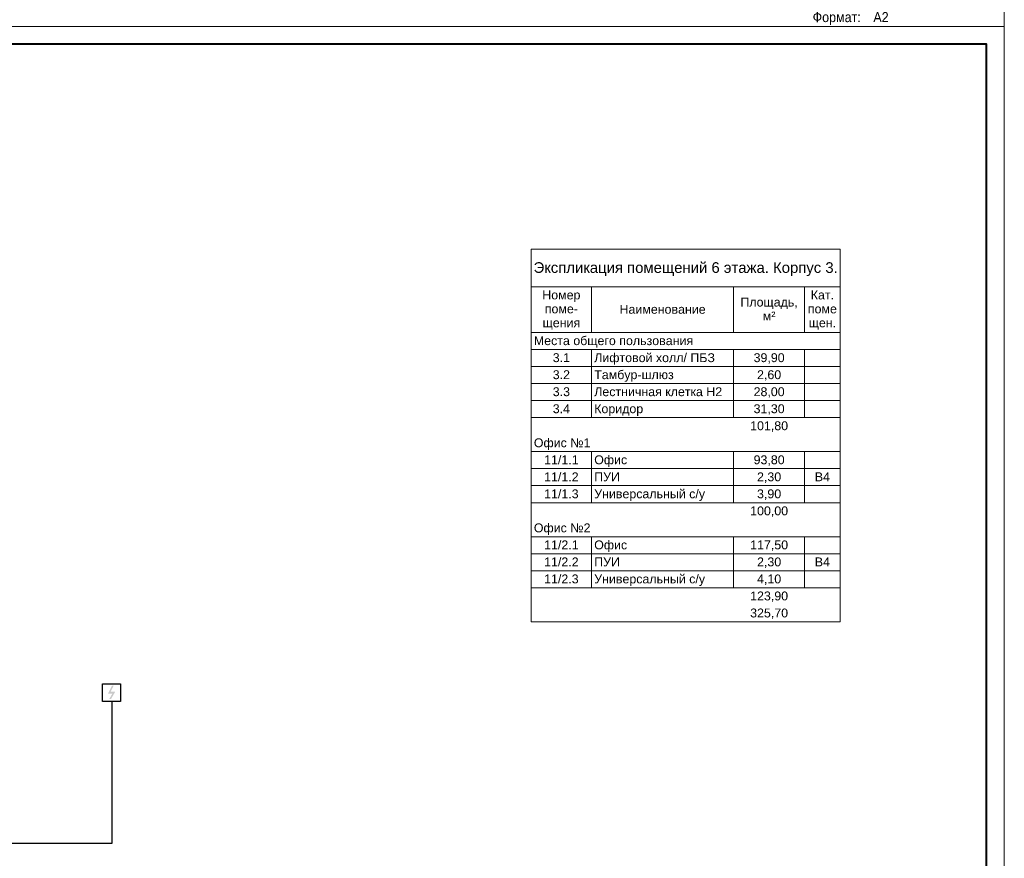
# Model space of a CAD drawing. Header units: millimetres. Extents: x -195178 to 1761886, y 140622 to 301105.
# Tile 31 of 131: x 208486 to 236212, y 200886 to 224498. Entities that reach past the tile are written whole.
import ezdxf

# ---------------------------------------------------------------- set-up
doc = ezdxf.new("R2010")
doc.units = ezdxf.units.MM
doc.set_wipeout_variables(frame=1)
for name, color, linetype, lineweight in [('A-010-M_LINE-T', 7, 'Continuous', 18), ('RC-Извещатели_пожарные', 1, 'Continuous', 30), ('Z-000-P_SCHED', 7, 'Continuous', 20), ('Рамка', 7, 'Continuous', 18), ('СС-011-ПОЖ-СИГНАЛИЗАЦИЯ', 1, 'Continuous', 30)]:
    doc.layers.add(name, color=color, linetype=linetype, lineweight=lineweight)
doc.layers.add('формат', color=250, linetype='Continuous')
doc.styles.add('Arial', font='arial.ttf', dxfattribs={"width": 0.9, "height": 699.9999999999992})
doc.styles.add('Arial_4', font='arial.ttf', dxfattribs={"height": 3})
doc.styles.add('Arial_5', font='arial.ttf', dxfattribs={"height": 2.5})

# ---------------------------------------------------------------- blocks, each defined once
blk = doc.blocks.new('*U29')
at = {"color": 0, "lineweight": 0}
blk.add_lwpolyline([(-594, 4.393872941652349e-15), (6.661338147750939e-14, 6.661338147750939e-14), (3.331937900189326e-14, 420.0000000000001), (-594.0000000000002, 420.0000000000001)], close=True, dxfattribs=at)
at = {"lineweight": 40}
blk.add_lwpolyline([(-574, 5.000000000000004), (-4.999999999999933, 5.000000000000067), (-4.999999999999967, 415.0000000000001), (-574.0000000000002, 415.0000000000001)], close=True, dxfattribs=at)
at = {"style": 'Arial', "width": 0.9}
blk.add_text('Формат:', height=2.8, dxfattribs=at).set_placement((-53.97311837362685, 1.250000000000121))
at = {"style": 'Arial', "width": 0.9, "flags": 8}
blk.add_attdef('FORMAT', (-36.87188609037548, 1.257088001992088), '', height=2.8, dxfattribs=at)
blk = doc.blocks.new('ИП 212-45')
blk.add_wipeout([(346276.6133921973, -75580.33501252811), (346276.6133921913, -76080.33501252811), (345776.6133921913, -76080.33501248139), (345776.61339219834, -75580.33501252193)]).dxf.layer = 'RC-Извещатели_пожарные'
blk.add_wipeout([(345776.6133921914, -76080.33501252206), (345776.61339219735, -75580.33501252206), (346276.61339219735, -75580.33501252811), (346276.6133921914, -76080.33501252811)]).dxf.layer = 'RC-Извещатели_пожарные'
at = {"layer": 'RC-Извещатели_пожарные'}
blk.add_hatch(color=0, dxfattribs=at).paths.add_polyline_path([(346128.3991064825, -75805.33501252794), (346014.1133921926, -76005.33501248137), (345964.1133921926, -76005.33501248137), (346049.8276779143, -75855.33501252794), (345926.6133921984, -75855.33501248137), (346039.1133921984, -75630.33501252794), (346089.1133921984, -75630.33501252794), (346001.6133921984, -75805.33501248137)])
at = {"layer": 'RC-Извещатели_пожарные', "color": 0, "ltscale": 30}
for p, q in [((345776.6133921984, -75580.33501248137), (346276.6133921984, -75580.33501252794)), ((345776.6133921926, -76080.33501248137), (345776.6133921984, -75580.33501248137)), ((346276.6133921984, -75580.33501252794), (346276.6133921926, -76080.33501252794)), ((346276.6133921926, -76080.33501252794), (345776.6133921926, -76080.33501248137))]:
    blk.add_line(p, q, dxfattribs=at)

msp = doc.modelspace()

# ---------------------------------------------------------------- linework, layer by layer
at = {"layer": 'A-010-M_LINE-T'}
for p, q in [((222889.4368393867, 218036.8800836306), (222889.4368393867, 216978.5467502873)), ((231589.4368393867, 218036.8800836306), (222889.4368393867, 218036.8800836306)), ((231589.4368393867, 216978.5467502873), (231589.4368393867, 218036.8800836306)), ((222889.4368393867, 216978.5467502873), (222889.4368393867, 207544.9530429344)), ((222889.4368393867, 216978.5467502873), (231589.4368393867, 216978.5467502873)), ((224589.4368393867, 216978.5467502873), (224589.4368393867, 215691.0076941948)), ((228589.4368393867, 216978.5467502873), (228589.4368393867, 215691.0076941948)), ((230589.4368393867, 216978.5467502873), (230589.4368393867, 215691.0076941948)), ((231589.4368393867, 216978.5467502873), (231589.4368393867, 207544.9530429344)), ((224589.4368393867, 215691.0076941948), (222889.4368393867, 215691.0076941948)), ((228589.4368393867, 215691.0076941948), (224589.4368393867, 215691.0076941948)), ((230589.4368393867, 215691.0076941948), (228589.4368393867, 215691.0076941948)), ((231589.4368393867, 215691.0076941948), (230589.4368393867, 215691.0076941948)), ((224589.4368393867, 215211.8280088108), (222889.4368393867, 215211.8280088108)), ((228589.4368393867, 215211.8280088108), (224589.4368393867, 215211.8280088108)), ((224589.4368393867, 215211.8280088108), (224589.4368393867, 214732.6483234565)), ((230589.4368393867, 215211.8280088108), (228589.4368393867, 215211.8280088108)), ((228589.4368393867, 215211.8280088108), (228589.4368393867, 214732.6483234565)), ((231589.4368393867, 215211.8280088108), (230589.4368393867, 215211.8280088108)), ((230589.4368393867, 215211.8280088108), (230589.4368393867, 214732.6483234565)), ((224589.4368393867, 214732.6483234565), (222889.4368393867, 214732.6483234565)), ((228589.4368393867, 214732.6483234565), (224589.4368393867, 214732.6483234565)), ((224589.4368393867, 214732.6483234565), (224589.4368393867, 214253.4686380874)), ((230589.4368393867, 214732.6483234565), (228589.4368393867, 214732.6483234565)), ((228589.4368393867, 214732.6483234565), (228589.4368393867, 214253.4686380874)), ((231589.4368393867, 214732.6483234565), (230589.4368393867, 214732.6483234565)), ((230589.4368393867, 214732.6483234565), (230589.4368393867, 214253.4686380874)), ((224589.4368393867, 214253.4686380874), (222889.4368393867, 214253.4686380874)), ((228589.4368393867, 214253.4686380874), (224589.4368393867, 214253.4686380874)), ((224589.4368393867, 214253.4686380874), (224589.4368393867, 213774.2889527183)), ((230589.4368393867, 214253.4686380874), (228589.4368393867, 214253.4686380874)), ((228589.4368393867, 214253.4686380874), (228589.4368393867, 213774.2889527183)), ((231589.4368393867, 214253.4686380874), (230589.4368393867, 214253.4686380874)), ((230589.4368393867, 214253.4686380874), (230589.4368393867, 213774.2889527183)), ((224589.4368393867, 213774.2889527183), (222889.4368393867, 213774.2889527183)), ((228589.4368393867, 213774.2889527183), (224589.4368393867, 213774.2889527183)), ((224589.4368393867, 213774.2889527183), (224589.4368393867, 213295.1092673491)), ((230589.4368393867, 213774.2889527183), (228589.4368393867, 213774.2889527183)), ((228589.4368393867, 213774.2889527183), (228589.4368393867, 213295.1092673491)), ((231589.4368393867, 213774.2889527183), (230589.4368393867, 213774.2889527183)), ((230589.4368393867, 213774.2889527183), (230589.4368393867, 213295.1092673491)), ((224589.4368393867, 213295.1092673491), (222889.4368393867, 213295.1092673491)), ((228589.4368393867, 213295.1092673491), (224589.4368393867, 213295.1092673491)), ((230589.4368393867, 213295.1092673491), (228589.4368393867, 213295.1092673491)), ((231589.4368393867, 213295.1092673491), (230589.4368393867, 213295.1092673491)), ((224589.4368393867, 212336.7498966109), (222889.4368393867, 212336.7498966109)), ((228589.4368393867, 212336.7498966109), (224589.4368393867, 212336.7498966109)), ((224589.4368393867, 212336.7498966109), (224589.4368393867, 211857.5702112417)), ((230589.4368393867, 212336.7498966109), (228589.4368393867, 212336.7498966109)), ((228589.4368393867, 212336.7498966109), (228589.4368393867, 211857.5702112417)), ((231589.4368393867, 212336.7498966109), (230589.4368393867, 212336.7498966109)), ((230589.4368393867, 212336.7498966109), (230589.4368393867, 211857.5702112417)), ((224589.4368393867, 211857.5702112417), (222889.4368393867, 211857.5702112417)), ((228589.4368393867, 211857.5702112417), (224589.4368393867, 211857.5702112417)), ((224589.4368393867, 211857.5702112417), (224589.4368393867, 211378.3905258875)), ((230589.4368393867, 211857.5702112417), (228589.4368393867, 211857.5702112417)), ((228589.4368393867, 211857.5702112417), (228589.4368393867, 211378.3905258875)), ((231589.4368393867, 211857.5702112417), (230589.4368393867, 211857.5702112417)), ((230589.4368393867, 211857.5702112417), (230589.4368393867, 211378.3905258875)), ((224589.4368393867, 211378.3905258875), (222889.4368393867, 211378.3905258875)), ((228589.4368393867, 211378.3905258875), (224589.4368393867, 211378.3905258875)), ((224589.4368393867, 211378.3905258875), (224589.4368393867, 210899.2108405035)), ((230589.4368393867, 211378.3905258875), (228589.4368393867, 211378.3905258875)), ((228589.4368393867, 211378.3905258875), (228589.4368393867, 210899.2108405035)), ((231589.4368393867, 211378.3905258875), (230589.4368393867, 211378.3905258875)), ((230589.4368393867, 211378.3905258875), (230589.4368393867, 210899.2108405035)), ((224589.4368393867, 210899.2108405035), (222889.4368393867, 210899.2108405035)), ((228589.4368393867, 210899.2108405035), (224589.4368393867, 210899.2108405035)), ((230589.4368393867, 210899.2108405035), (228589.4368393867, 210899.2108405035)), ((231589.4368393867, 210899.2108405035), (230589.4368393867, 210899.2108405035)), ((224589.4368393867, 209940.8514697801), (222889.4368393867, 209940.8514697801)), ((228589.4368393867, 209940.8514697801), (224589.4368393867, 209940.8514697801)), ((224589.4368393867, 209940.8514697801), (224589.4368393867, 209461.671784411)), ((230589.4368393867, 209940.8514697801), (228589.4368393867, 209940.8514697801)), ((228589.4368393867, 209940.8514697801), (228589.4368393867, 209461.671784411)), ((231589.4368393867, 209940.8514697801), (230589.4368393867, 209940.8514697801)), ((230589.4368393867, 209940.8514697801), (230589.4368393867, 209461.671784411)), ((224589.4368393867, 209461.671784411), (222889.4368393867, 209461.671784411)), ((228589.4368393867, 209461.671784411), (224589.4368393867, 209461.671784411)), ((224589.4368393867, 209461.671784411), (224589.4368393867, 208982.4920990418)), ((230589.4368393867, 209461.671784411), (228589.4368393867, 209461.671784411)), ((228589.4368393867, 209461.671784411), (228589.4368393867, 208982.4920990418)), ((231589.4368393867, 209461.671784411), (230589.4368393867, 209461.671784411)), ((230589.4368393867, 209461.671784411), (230589.4368393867, 208982.4920990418)), ((224589.4368393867, 208982.4920990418), (222889.4368393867, 208982.4920990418)), ((228589.4368393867, 208982.4920990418), (224589.4368393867, 208982.4920990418)), ((224589.4368393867, 208982.4920990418), (224589.4368393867, 208503.3124136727)), ((230589.4368393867, 208982.4920990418), (228589.4368393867, 208982.4920990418)), ((228589.4368393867, 208982.4920990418), (228589.4368393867, 208503.3124136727)), ((231589.4368393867, 208982.4920990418), (230589.4368393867, 208982.4920990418)), ((230589.4368393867, 208982.4920990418), (230589.4368393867, 208503.3124136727)), ((224589.4368393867, 208503.3124136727), (222889.4368393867, 208503.3124136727)), ((228589.4368393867, 208503.3124136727), (224589.4368393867, 208503.3124136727)), ((230589.4368393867, 208503.3124136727), (228589.4368393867, 208503.3124136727)), ((231589.4368393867, 208503.3124136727), (230589.4368393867, 208503.3124136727)), ((231589.4368393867, 207544.9530429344), (222889.4368393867, 207544.9530429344))]:
    msp.add_line(p, q, dxfattribs=at)
at = {"layer": 'Рамка'}
msp.add_lwpolyline([(178811.9848784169, 182804.784122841), (235711.9848784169, 182804.784122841), (235711.9848784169, 223804.784122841), (178811.9848784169, 223804.784122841)], close=True, dxfattribs=at)
at = {"layer": 'СС-011-ПОЖ-СИГНАЛИЗАЦИЯ', "lineweight": 30, "ltscale": 100}
msp.add_lwpolyline([(194030.1866527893, 207067.6843904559), (194030.1866527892, 201308.2173982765), (211092.5443096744, 201308.2173981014), (211092.5443097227, 205299.3043658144)], dxfattribs=at)

# ---------------------------------------------------------------- block references
at = {"layer": 'формат', "xscale": 100, "yscale": 100, "zscale": 100}
msp.add_blockref('*U29', (236211.9848784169, 224304.784122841), dxfattribs=at).add_auto_attribs({'FORMAT': 'А2'})
msp.add_blockref('*U29', (236211.9848784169, 182304.784122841), dxfattribs=at)

# ---------------------------------------------------------------- texts
at = {"layer": 'Z-000-P_SCHED'}
for s, insert, char_height, width, attachment_point, line_spacing_factor, style in [('Экспликация помещений 6 этажа. Корпус 3.', (227239.4368393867, 217668.8011755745), 299.9999999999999, 10224.67958630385, 2, 0.9417779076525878, 'Arial_4'), ('Номер\\Pпоме-\\Pщения', (223739.4368393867, 216873.196706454), 250, 1285.516317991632, 2, 0.9417779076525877, 'Arial_5'), ('Кат.\\Pпоме\\Pщен.', (231089.4368393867, 216873.196706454), 250, 979.4410041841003, 2, 0.9417779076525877, 'Arial_5'), ('Площадь,\\Pм\\fArial|b0|i0|c238|p34|;²', (229589.4368393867, 216671.1068637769), 250, 1925.213723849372, 2, 0.9417779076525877, 'Arial_5'), ('Наименование', (226589.4368393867, 216469.0170210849), 250, 2895.472468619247, 2, 0.9417779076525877, 'Arial_5'), ('Места общего пользования', (222964.4368393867, 215585.6576503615), 250, 5356.317991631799, 1, 0.9417779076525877, 'Arial_5'), ('3.1', (223739.4368393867, 215106.4779649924), 250, 581.5430962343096, 2, 0.9417779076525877, 'Arial_5'), ('Лифтовой холл/ ПБЗ', (224664.4368393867, 215106.4779649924), 250, 4052.437154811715, 1, 0.9417779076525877, 'Arial_5'), ('39,90', (229589.4368393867, 215106.4779649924), 250, 1046.777573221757, 2, 0.9417779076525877, 'Arial_5'), ('3.2', (223739.4368393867, 214627.2982796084), 250, 581.5430962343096, 2, 0.9417779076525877, 'Arial_5'), ('Тамбур-шлюз', (224664.4368393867, 214627.2982796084), 250, 2659.794476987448, 1, 0.9417779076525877, 'Arial_5'), ('2,60', (229589.4368393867, 214627.2982796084), 250, 814.1603347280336, 2, 0.9417779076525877, 'Arial_5'), ('3.3', (223739.4368393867, 214148.1185942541), 250, 581.5430962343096, 2, 0.9417779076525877, 'Arial_5'), ('Лестничная клетка Н2', (224664.4368393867, 214148.1185942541), 250, 4300.358158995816, 1, 0.9417779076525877, 'Arial_5'), ('28,00', (229589.4368393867, 214148.1185942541), 250, 1046.777573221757, 2, 0.9417779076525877, 'Arial_5'), ('3.4', (223739.4368393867, 213668.938908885), 250, 581.5430962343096, 2, 0.9417779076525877, 'Arial_5'), ('Коридор', (224664.4368393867, 213668.938908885), 250, 1646.685188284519, 1, 0.9417779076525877, 'Arial_5'), ('31,30', (229589.4368393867, 213668.938908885), 250, 1046.777573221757, 2, 0.9417779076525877, 'Arial_5'), ('101,80', (229589.4368393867, 213189.7592235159), 250, 1279.394811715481, 2, 0.9417779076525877, 'Arial_5'), ('Офис №1', (222964.4368393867, 212710.5795381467), 250, 1903.788451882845, 1, 0.9417779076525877, 'Arial_5'), ('11/1.1', (223739.4368393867, 212231.3998527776), 250, 1163.086192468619, 2, 0.9417779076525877, 'Arial_5'), ('Офис', (224664.4368393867, 212231.3998527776), 250, 1107.992635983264, 1, 0.9417779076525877, 'Arial_5'), ('93,80', (229589.4368393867, 212231.3998527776), 250, 1046.777573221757, 2, 0.9417779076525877, 'Arial_5'), ('11/1.2', (223739.4368393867, 211752.2201674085), 250, 1163.086192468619, 2, 0.9417779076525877, 'Arial_5'), ('ПУИ', (224664.4368393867, 211752.2201674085), 250, 863.1323849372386, 1, 0.9417779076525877, 'Arial_5'), ('2,30', (229589.4368393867, 211752.2201674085), 250, 814.1603347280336, 2, 0.9417779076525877, 'Arial_5'), ('B4', (231089.4368393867, 211752.2201674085), 250, 511.1457740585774, 2, 0.9417779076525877, 'Arial_5'), ('11/1.3', (223739.4368393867, 211273.0404820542), 250, 1163.086192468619, 2, 0.9417779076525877, 'Arial_5'), ('Универсальный с/у', (224664.4368393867, 211273.0404820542), 250, 3712.693556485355, 1, 0.9417779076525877, 'Arial_5'), ('3,90', (229589.4368393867, 211273.0404820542), 250, 814.1603347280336, 2, 0.9417779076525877, 'Arial_5'), ('100,00', (229589.4368393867, 210793.8607966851), 250, 1279.394811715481, 2, 0.9417779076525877, 'Arial_5'), ('Офис №2', (222964.4368393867, 210314.6811113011), 250, 1903.788451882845, 1, 0.9417779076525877, 'Arial_5'), ('11/2.1', (223739.4368393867, 209835.5014259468), 250, 1163.086192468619, 2, 0.9417779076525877, 'Arial_5'), ('Офис', (224664.4368393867, 209835.5014259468), 250, 1107.992635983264, 1, 0.9417779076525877, 'Arial_5'), ('117,50', (229589.4368393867, 209835.5014259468), 250, 1279.394811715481, 2, 0.9417779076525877, 'Arial_5'), ('11/2.2', (223739.4368393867, 209356.3217405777), 250, 1163.086192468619, 2, 0.9417779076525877, 'Arial_5'), ('ПУИ', (224664.4368393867, 209356.3217405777), 250, 863.1323849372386, 1, 0.9417779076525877, 'Arial_5'), ('2,30', (229589.4368393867, 209356.3217405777), 250, 814.1603347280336, 2, 0.9417779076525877, 'Arial_5'), ('B4', (231089.4368393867, 209356.3217405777), 250, 511.1457740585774, 2, 0.9417779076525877, 'Arial_5'), ('11/2.3', (223739.4368393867, 208877.1420552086), 250, 1163.086192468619, 2, 0.9417779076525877, 'Arial_5'), ('Универсальный с/у', (224664.4368393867, 208877.1420552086), 250, 3712.693556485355, 1, 0.9417779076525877, 'Arial_5'), ('4,10', (229589.4368393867, 208877.1420552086), 250, 814.1603347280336, 2, 0.9417779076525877, 'Arial_5'), ('123,90', (229589.4368393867, 208397.9623698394), 250, 1279.394811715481, 2, 0.9417779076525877, 'Arial_5'), ('325,70', (229589.4368393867, 207918.7826844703), 250, 1279.394811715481, 2, 0.9417779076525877, 'Arial_5')]:
    msp.add_mtext(s, dxfattribs=dict(at, insert=insert, char_height=char_height, width=width, attachment_point=attachment_point, line_spacing_factor=line_spacing_factor, style=style))

# ---------------------------------------------------------------- next in the draw order: block references
at = {"layer": 'СС-011-ПОЖ-СИГНАЛИЗАЦИЯ', "color": 0, "lineweight": 30}
msp.add_blockref('ИП 212-45', (-134954.0055712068, 281379.6393783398), dxfattribs=at)

doc.saveas('drawing.dxf')
